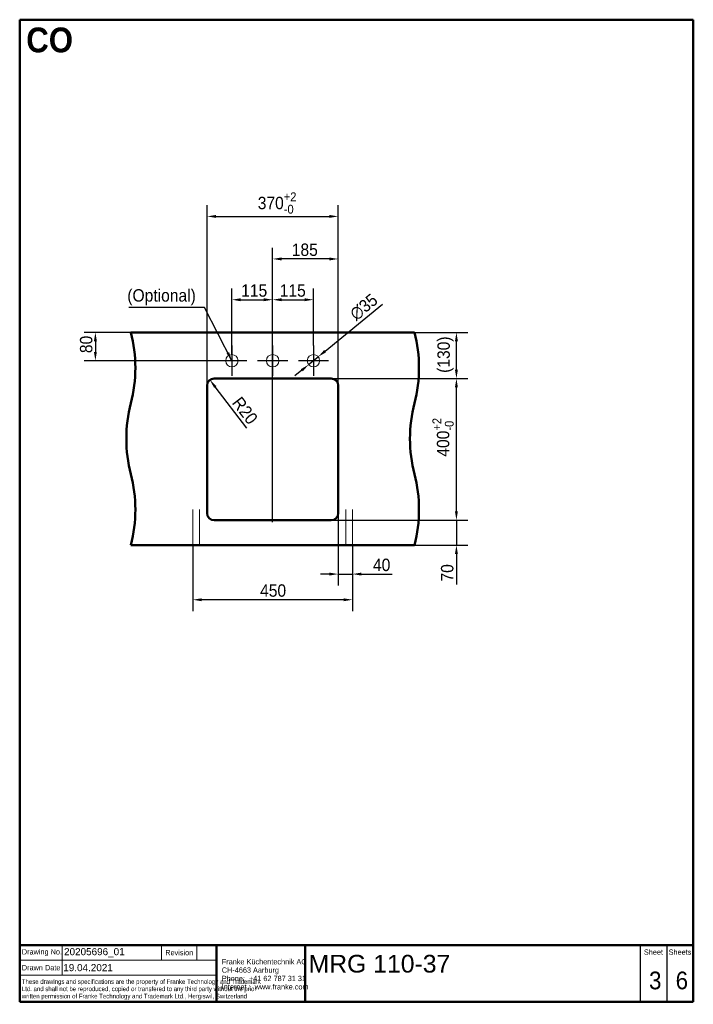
# Model space of a CAD drawing. Header units: millimetres. Extents: x 100 to 2000, y 93 to 2870.
import ezdxf
from ezdxf.enums import TextEntityAlignment as Align

# ---------------------------------------------------------------- set-up
doc = ezdxf.new("R2010")
doc.units = ezdxf.units.MM
doc.header["$LTSCALE"] = 10
for name, color, linetype, lineweight in [('Center Mark(ISO)', 7, 'Continuous', 25), ('Centerline(ISO)', 7, 'Continuous', 25), ('Dimensions(ISO)', 7, 'Continuous', 25), ('Sketch Geometry(DIN)', 7, 'Continuous', 50), ('Sketch Geometry(ISO)', 7, 'Continuous', 50), ('Symbole(DIN)', 7, 'Continuous', 25), ('Symbols(ISO)', 7, 'Continuous', 25), ('Visible Edges(ISO)', 7, 'Continuous', 50)]:
    doc.layers.add(name, color=color, linetype=linetype, lineweight=lineweight)
doc.styles.add('Text Style20', font='arial.ttf')
doc.styles.add('Text Style40', font='arial.ttf')
doc.styles.add('Text Style9', font='arial.ttf')
doc.styles.add('Text_3.5mm', font='arial.ttf', dxfattribs={"width": 0.9})
doc.styles.add('Text_5.0mm', font='arial.ttf', dxfattribs={"width": 0.9})
doc.styles.add('Text__1.3mm', font='arial.ttf', dxfattribs={"width": 0.9})
doc.styles.add('Text__1.5mm', font='arial.ttf', dxfattribs={"width": 0.9})
doc.styles.add('Text__3.5mm', font='arial.ttf', dxfattribs={"width": 0.9})
doc.styles.add('Text__5.0mm', font='arial.ttf', dxfattribs={"width": 0.9})
doc.dimstyles.new('KS-STANDARD', dxfattribs={"dimscale": 10, "dimtxt": 3.5, "dimasz": 2.5, "dimexe": 3.175, "dimexo": 0, "dimgap": 0.8, "dimtad": 1, "dimdec": 1, "dimrnd": 1e-08, "dimtxsty": 'Text_3.5mm', "dimcen": 0.09, "dimdle": 10, "dimclrd": 7, "dimclre": 7, "dimclrt": 7, "dimadec": 0, "dimazin": 2, "dimtfac": 0.714286, "dimtdec": 4, "dimtmove": 0, "dimatfit": 3, "dimfxl": 0, "dimtolj": 1, "dimlwd": 25, "dimlwe": 25, "dimarcsym": 0})
doc.dimstyles.new('KS-STANDARD$7', dxfattribs={"dimscale": 10, "dimtxt": 3.5, "dimasz": 2.5, "dimexe": 3.175, "dimexo": 0, "dimgap": 0.8, "dimtad": 1, "dimdec": 1, "dimrnd": 1e-08, "dimtxsty": 'Text_3.5mm', "dimcen": 0.09, "dimdle": 10, "dimclrd": 7, "dimclre": 7, "dimclrt": 7, "dimadec": 0, "dimazin": 2, "dimtfac": 0.714286, "dimtdec": 4, "dimtmove": 0, "dimatfit": 3, "dimfxl": 0, "dimtolj": 1, "dimlwd": 25, "dimlwe": 25, "dimarcsym": 0})

# ---------------------------------------------------------------- blocks, each defined once
blk = doc.blocks.new('Title Blocks FKT-Marketing')
at = {"layer": 'Sketch Geometry(DIN)', "color": 7, "linetype": 'Continuous', "lineweight": 50}
for p, q in [((97.45, 118.35), (287.45, 118.35)), ((97.45, 118.35), (97.45, 102.35)), ((152.95, 118.35), (152.95, 102.35)), ((177.95, 102.35), (177.95, 118.35)), ((287.45, 102.35), (287.45, 118.35)), ((97.45, 102.35), (287.45, 102.35))]:
    blk.add_line(p, q, dxfattribs=at)
at = {"layer": 'Sketch Geometry(DIN)', "color": 7, "linetype": 'Continuous', "lineweight": 18}
for p, q in [((109.45, 118.35), (109.45, 109.85)), ((137.45, 114.1), (137.45, 118.35)), ((147.45, 114.1), (147.45, 118.35)), ((97.45, 114.1), (152.95, 114.1)), ((97.45, 109.85), (152.95, 109.85))]:
    blk.add_line(p, q, dxfattribs=at)
at = {"layer": 'Sketch Geometry(DIN)', "color": 7, "linetype": 'Continuous', "lineweight": 25}
for p, q in [((272.45, 118.35), (272.45, 102.35)), ((279.95, 118.35), (279.95, 102.35))]:
    blk.add_line(p, q, dxfattribs=at)
at = {"layer": 'Symbole(DIN)', "color": 7, "style": 'Text__1.5mm'}
for s, insert, char_height, width, attachment_point in [('\\fArial|b0|i0;Drawing No.', (98.05, 116.22), 1.4986, 15.7321, 4), ('Revision', (142.45, 116.22), 1.499, 13.4705, 5), ('Sheet', (276.2, 116.35), 1.499, 6.6871, 5), ('Sheets', (283.7, 116.35), 1.499, 6.6871, 5), ('Drawn Date', (98.05, 111.97), 1.499, 13.6702, 4)]:
    blk.add_mtext(s, dxfattribs=dict(at, insert=insert, char_height=char_height, width=width, attachment_point=attachment_point))
at = {"layer": 'Symbole(DIN)', "color": 7, "attachment_point": 4, "line_spacing_factor": 0.944221}
for s, insert, char_height, width, style in [('\\fArial|b0|i0;{\\H1.4986;Franke Küchentechnik AG\\PCH-4663 Aarburg\\PPhone:  +41 62 787 31 31\\PInternet :  www.franke.com}', (154.45, 110.11), 1.4986, 34.1835, 'Text__3.5mm'), ('\\fArial|b0|i0;\\W0.75;These drawings and specifications are the property of Franke Technology and Trademark Ltd. and shall not be reproduced, copied or transfered to any third party without the prior written permission of Franke Technology and Trademark Ltd., Hergiswil, Switzerland', (98.05, 105.81), 1.3, 54.5435, 'Text__1.3mm')]:
    blk.add_mtext(s, dxfattribs=dict(at, insert=insert, char_height=char_height, width=width, style=style))
at = {"layer": 'Symbole(DIN)', "color": 7}
for tag, p, height, style in [('Document_Number_001', (109.96, 115.5), 2, 'Text Style40'), ('Title_001', (178.93, 110.6), 5, 'Text Style20'), ('Drawn_Date_001', (109.74, 110.99), 2, 'Text Style40')]:
    blk.add_attdef(tag, p, '', height=height, dxfattribs=dict(at, style=style))
at = {"layer": 'Symbole(DIN)', "color": 7, "style": 'Text Style40'}
blk.add_attdef('Revision_Index_1', text='', height=2, dxfattribs=at).set_placement((150.2, 116.22), align=Align.MIDDLE_CENTER)
at = {"layer": 'Symbole(DIN)', "color": 7, "style": 'Text__5.0mm', "width": 0.9}
for tag, p in [('Sheet_number_001', (274.96, 105.88)), ('Number_of_sheets_001', (282.47, 105.88))]:
    blk.add_attdef(tag, p, '', height=5, dxfattribs=at)
at = {"layer": 'Symbole(DIN)', "color": 7, "style": 'Text Style9'}
blk.add_attdef('Auxiliary_Remark1', text='', height=3.5, dxfattribs=at).set_placement((179.45, 105.85), align=Align.MIDDLE_LEFT)
blk = doc.blocks.new('Borders Marketing Border')
at = {"layer": 'Sketch Geometry(ISO)'}
for p, q in [((10, 287), (200, 287)), ((10, 10), (10, 287)), ((200, 287), (200, 10)), ((200, 10), (10, 10))]:
    blk.add_line(p, q, dxfattribs=at)
blk = doc.blocks.new('*D6')
at = {"layer": 'Defpoints', "color": 0, "linetype": 'Continuous'}
for p in [(998.5, 1478.2), (1038.5, 1388.2), (998.5, 1306.4)]:
    blk.add_point(p, dxfattribs=at)
at = {"layer": 'Dimensions(ISO)', "color": 7, "linetype": 'Continuous', "lineweight": 25}
for p, q in [((998.5, 1478.2), (998.5, 1274.6)), ((1038.5, 1388.2), (1038.5, 1274.6)), ((973.5, 1306.4), (948.5, 1306.4)), ((998.5, 1306.4), (1038.5, 1306.4)), ((1063.5, 1306.4), (1150.8, 1306.4))]:
    blk.add_line(p, q, dxfattribs=at)
at = {"layer": 'Dimensions(ISO)', "color": 7, "linetype": 'Continuous'}
for points in [[(973.5, 1310.5), (973.5, 1302.2), (998.5, 1306.4)], [(1063.5, 1310.5), (1063.5, 1302.2), (1038.5, 1306.4)]]:
    blk.add_solid(points, dxfattribs=at)
at = {"layer": 'Dimensions(ISO)', "color": 7, "linetype": 'Continuous', "lineweight": 25, "insert": (1096.5, 1332.2), "char_height": 35, "attachment_point": 4, "style": 'Text_3.5mm'}
blk.add_mtext('\\A1;40', dxfattribs=at)
blk = doc.blocks.new('*D7')
at = {"layer": 'Defpoints', "color": 0, "linetype": 'Continuous'}
for p in [(588.5, 1388.2), (1038.5, 1388.2), (588.5, 1234)]:
    blk.add_point(p, dxfattribs=at)
at = {"layer": 'Dimensions(ISO)', "color": 7, "linetype": 'Continuous', "lineweight": 25}
for p, q in [((588.5, 1388.2), (588.5, 1202.2)), ((1038.5, 1388.2), (1038.5, 1202.2)), ((1013.5, 1234), (613.5, 1234))]:
    blk.add_line(p, q, dxfattribs=at)
at = {"layer": 'Dimensions(ISO)', "color": 7, "linetype": 'Continuous'}
for points in [[(613.5, 1238.1), (613.5, 1229.8), (588.5, 1234)], [(1013.5, 1238.1), (1013.5, 1229.8), (1038.5, 1234)]]:
    blk.add_solid(points, dxfattribs=at)
at = {"layer": 'Dimensions(ISO)', "color": 7, "linetype": 'Continuous', "lineweight": 25, "insert": (778.1, 1259.8), "char_height": 35, "attachment_point": 4, "style": 'Text_3.5mm'}
blk.add_mtext('\\A1;450', dxfattribs=at)
blk = doc.blocks.new('*D8')
at = {"layer": 'Defpoints', "color": 0, "linetype": 'Continuous'}
for p in [(978.5, 1458.2), (1331.8, 1458.2), (1213.5, 1388.2)]:
    blk.add_point(p, dxfattribs=at)
at = {"layer": 'Dimensions(ISO)', "color": 7, "linetype": 'Continuous', "lineweight": 25}
for p, q in [((1331.8, 1483.2), (1331.8, 1508.2)), ((978.5, 1458.2), (1363.6, 1458.2)), ((1331.8, 1458.2), (1331.8, 1388.2)), ((1213.5, 1388.2), (1363.6, 1388.2)), ((1331.8, 1363.2), (1331.8, 1277.4))]:
    blk.add_line(p, q, dxfattribs=at)
at = {"layer": 'Dimensions(ISO)', "color": 7, "linetype": 'Continuous'}
for points in [[(1327.7, 1483.2), (1336, 1483.2), (1331.8, 1458.2)], [(1327.7, 1363.2), (1336, 1363.2), (1331.8, 1388.2)]]:
    blk.add_solid(points, dxfattribs=at)
at = {"layer": 'Dimensions(ISO)', "color": 7, "linetype": 'Continuous', "lineweight": 25, "insert": (1306, 1285.4), "char_height": 35, "attachment_point": 4, "rotation": 90, "style": 'Text_3.5mm'}
blk.add_mtext('\\A1;70', dxfattribs=at)
blk = doc.blocks.new('*D9')
at = {"layer": 'Defpoints', "color": 0, "linetype": 'Continuous'}
for p in [(1213.5, 1988.2), (1331.8, 1988.2), (978.5, 1858.2)]:
    blk.add_point(p, dxfattribs=at)
at = {"layer": 'Dimensions(ISO)', "color": 7, "linetype": 'Continuous', "lineweight": 25}
for p, q in [((1213.5, 1988.2), (1363.6, 1988.2)), ((1331.8, 1883.2), (1331.8, 1963.2)), ((978.5, 1858.2), (1363.6, 1858.2))]:
    blk.add_line(p, q, dxfattribs=at)
at = {"layer": 'Dimensions(ISO)', "color": 7, "linetype": 'Continuous'}
for points in [[(1327.7, 1963.2), (1336, 1963.2), (1331.8, 1988.2)], [(1327.7, 1883.2), (1336, 1883.2), (1331.8, 1858.2)]]:
    blk.add_solid(points, dxfattribs=at)
at = {"layer": 'Dimensions(ISO)', "color": 7, "linetype": 'Continuous', "lineweight": 25, "insert": (1300.9, 1873.9), "char_height": 35, "attachment_point": 4, "rotation": 90, "style": 'Text_3.5mm'}
blk.add_mtext('\\A1;(130)', dxfattribs=at)
blk = doc.blocks.new('*D10')
at = {"layer": 'Defpoints', "color": 0, "linetype": 'Continuous'}
for p in [(978.5, 1858.2), (1331.8, 1858.2), (978.5, 1458.2)]:
    blk.add_point(p, dxfattribs=at)
at = {"layer": 'Dimensions(ISO)', "color": 7, "linetype": 'Continuous', "lineweight": 25}
for p, q in [((978.5, 1858.2), (1363.6, 1858.2)), ((1331.8, 1483.2), (1331.8, 1833.2)), ((978.5, 1458.2), (1363.6, 1458.2))]:
    blk.add_line(p, q, dxfattribs=at)
at = {"layer": 'Dimensions(ISO)', "color": 7, "linetype": 'Continuous'}
for points in [[(1327.7, 1833.2), (1336, 1833.2), (1331.8, 1858.2)], [(1327.7, 1483.2), (1336, 1483.2), (1331.8, 1458.2)]]:
    blk.add_solid(points, dxfattribs=at)
at = {"layer": 'Dimensions(ISO)', "color": 7, "linetype": 'Continuous', "lineweight": 25, "insert": (1294.1, 1637.5), "char_height": 35, "attachment_point": 4, "rotation": 90, "style": 'Text_3.5mm'}
blk.add_mtext('\\A1;400{\\H25.000001;\\S+2^ -0;}', dxfattribs=at)
blk = doc.blocks.new('*D11')
at = {"layer": 'Defpoints', "color": 0, "linetype": 'Continuous'}
for p in [(998.5, 2315.2), (628.5, 1838.2), (998.5, 1838.2)]:
    blk.add_point(p, dxfattribs=at)
at = {"layer": 'Dimensions(ISO)', "color": 7, "linetype": 'Continuous', "lineweight": 25}
for p, q in [((628.5, 1838.2), (628.5, 2346.9)), ((998.5, 1838.2), (998.5, 2346.9)), ((653.5, 2315.2), (973.5, 2315.2))]:
    blk.add_line(p, q, dxfattribs=at)
at = {"layer": 'Dimensions(ISO)', "color": 7, "linetype": 'Continuous'}
for points in [[(653.5, 2319.3), (653.5, 2311), (628.5, 2315.2)], [(973.5, 2319.3), (973.5, 2311), (998.5, 2315.2)]]:
    blk.add_solid(points, dxfattribs=at)
at = {"layer": 'Dimensions(ISO)', "color": 7, "linetype": 'Continuous', "lineweight": 25, "insert": (771.4, 2353), "char_height": 35, "attachment_point": 4, "style": 'Text_3.5mm'}
blk.add_mtext('\\A1;370{\\H25.000001;\\S+2^ -0;}', dxfattribs=at)
blk = doc.blocks.new('*D12')
at = {"layer": 'Defpoints', "color": 0, "linetype": 'Continuous'}
for p in [(636.4, 1854), (648.5, 1838.2)]:
    blk.add_point(p, dxfattribs=at)
at = {"layer": 'Dimensions(ISO)', "color": 7, "linetype": 'Continuous', "lineweight": 25}
blk.add_line((740.9, 1717.8), (651.6, 1834.2), dxfattribs=at)
at = {"layer": 'Dimensions(ISO)', "color": 7, "linetype": 'Continuous'}
blk.add_solid([(654.9, 1836.7), (648.3, 1831.7), (636.4, 1854)], dxfattribs=at)
at = {"layer": 'Dimensions(ISO)', "color": 7, "linetype": 'Continuous', "lineweight": 25, "insert": (710.8, 1799.5), "char_height": 35, "attachment_point": 4, "rotation": 307.4935, "style": 'Text_3.5mm'}
blk.add_mtext('\\A1;R20', dxfattribs=at)
blk = doc.blocks.new('*D13')
at = {"layer": 'Defpoints', "color": 0, "linetype": 'Continuous'}
for p in [(813.5, 2195.2), (813.5, 1863.2), (998.5, 1838.2)]:
    blk.add_point(p, dxfattribs=at)
at = {"layer": 'Dimensions(ISO)', "color": 7, "linetype": 'Continuous', "lineweight": 25}
for p, q in [((813.5, 1863.2), (813.5, 2226.9)), ((998.5, 1838.2), (998.5, 2226.9)), ((973.5, 2195.2), (838.5, 2195.2))]:
    blk.add_line(p, q, dxfattribs=at)
at = {"layer": 'Dimensions(ISO)', "color": 7, "linetype": 'Continuous'}
for points in [[(838.5, 2199.3), (838.5, 2191), (813.5, 2195.2)], [(973.5, 2199.3), (973.5, 2191), (998.5, 2195.2)]]:
    blk.add_solid(points, dxfattribs=at)
at = {"layer": 'Dimensions(ISO)', "color": 7, "linetype": 'Continuous', "lineweight": 25, "insert": (867.5, 2221), "char_height": 35, "attachment_point": 4, "style": 'Text_3.5mm'}
blk.add_mtext('\\A1;185', dxfattribs=at)
blk = doc.blocks.new('*D14')
at = {"layer": 'Defpoints', "color": 0, "linetype": 'Continuous'}
for p in [(928.5, 2080.2), (928.5, 1950.7), (813.5, 1863.2)]:
    blk.add_point(p, dxfattribs=at)
at = {"layer": 'Dimensions(ISO)', "color": 7, "linetype": 'Continuous', "lineweight": 25}
for p, q in [((813.5, 1863.2), (813.5, 2111.9)), ((928.5, 1950.7), (928.5, 2111.9)), ((838.5, 2080.2), (903.5, 2080.2))]:
    blk.add_line(p, q, dxfattribs=at)
at = {"layer": 'Dimensions(ISO)', "color": 7, "linetype": 'Continuous'}
for points in [[(838.5, 2084.3), (838.5, 2076), (813.5, 2080.2)], [(903.5, 2084.3), (903.5, 2076), (928.5, 2080.2)]]:
    blk.add_solid(points, dxfattribs=at)
at = {"layer": 'Dimensions(ISO)', "color": 7, "linetype": 'Continuous', "lineweight": 25, "insert": (833.5, 2106), "char_height": 35, "attachment_point": 4, "style": 'Text_3.5mm'}
blk.add_mtext('\\A1;115', dxfattribs=at)
blk = doc.blocks.new('*D15')
at = {"layer": 'Defpoints', "color": 0, "linetype": 'Continuous'}
for p in [(813.5, 2080.2), (698.5, 1925.7), (813.5, 1863.2)]:
    blk.add_point(p, dxfattribs=at)
at = {"layer": 'Dimensions(ISO)', "color": 7, "linetype": 'Continuous', "lineweight": 25}
for p, q in [((698.5, 1925.7), (698.5, 2111.9)), ((813.5, 1863.2), (813.5, 2111.9)), ((723.5, 2080.2), (788.5, 2080.2))]:
    blk.add_line(p, q, dxfattribs=at)
at = {"layer": 'Dimensions(ISO)', "color": 7, "linetype": 'Continuous'}
for points in [[(723.5, 2084.3), (723.5, 2076), (698.5, 2080.2)], [(788.5, 2084.3), (788.5, 2076), (813.5, 2080.2)]]:
    blk.add_solid(points, dxfattribs=at)
at = {"layer": 'Dimensions(ISO)', "color": 7, "linetype": 'Continuous', "lineweight": 25, "insert": (724.8, 2106), "char_height": 35, "attachment_point": 4, "style": 'Text_3.5mm'}
blk.add_mtext('\\A1;115', dxfattribs=at)
blk = doc.blocks.new('*D16')
at = {"layer": 'Defpoints', "color": 0, "linetype": 'Continuous'}
for p in [(413.5, 1988.2), (313.5, 1908.2), (698.5, 1908.2)]:
    blk.add_point(p, dxfattribs=at)
at = {"layer": 'Dimensions(ISO)', "color": 7, "linetype": 'Continuous', "lineweight": 25}
for p, q in [((413.5, 1988.2), (281.8, 1988.2)), ((313.5, 1963.2), (313.5, 1933.2)), ((698.5, 1908.2), (281.8, 1908.2))]:
    blk.add_line(p, q, dxfattribs=at)
at = {"layer": 'Dimensions(ISO)', "color": 7, "linetype": 'Continuous'}
for points in [[(309.4, 1963.2), (317.7, 1963.2), (313.5, 1988.2)], [(309.4, 1933.2), (317.7, 1933.2), (313.5, 1908.2)]]:
    blk.add_solid(points, dxfattribs=at)
at = {"layer": 'Dimensions(ISO)', "color": 7, "linetype": 'Continuous', "lineweight": 25, "insert": (287.7, 1929.6), "char_height": 35, "attachment_point": 4, "rotation": 90, "style": 'Text_3.5mm'}
blk.add_mtext('\\A1;80', dxfattribs=at)
blk = doc.blocks.new('*D17')
at = {"layer": 'Defpoints', "color": 0, "linetype": 'Continuous'}
for p in [(942.1, 1919.3), (915, 1897.1)]:
    blk.add_point(p, dxfattribs=at)
at = {"layer": 'Dimensions(ISO)', "color": 7, "linetype": 'Continuous', "lineweight": 25}
for p, q in [((961.4, 1935.1), (1123.3, 2067.9)), ((915, 1897.1), (942.1, 1919.3)), ((895.7, 1881.2), (876.3, 1865.4))]:
    blk.add_line(p, q, dxfattribs=at)
at = {"layer": 'Dimensions(ISO)', "color": 7, "linetype": 'Continuous'}
for points in [[(958.7, 1938.3), (964, 1931.9), (942.1, 1919.3)], [(893, 1884.4), (898.3, 1878), (915, 1897.1)]]:
    blk.add_solid(points, dxfattribs=at)
at = {"layer": 'Dimensions(ISO)', "color": 7, "linetype": 'Continuous', "lineweight": 25, "insert": (1038.5, 2033.1), "char_height": 35, "attachment_point": 4, "rotation": 39.3626, "style": 'Text_3.5mm'}
blk.add_mtext('\\A1;∅35', dxfattribs=at)

msp = doc.modelspace()

# ---------------------------------------------------------------- linework, layer by layer
at = {"layer": 'Center Mark(ISO)', "linetype": 'Continuous'}
for p, q in [((698.524, 1950.668), (698.524, 1865.668)), ((813.524, 1950.668), (813.524, 1865.668)), ((928.524, 1950.668), (928.524, 1865.668)), ((741.024, 1908.168), (656.024, 1908.168)), ((856.024, 1908.168), (771.024, 1908.168)), ((971.024, 1908.168), (886.024, 1908.168))]:
    msp.add_line(p, q, dxfattribs=at)
at = {"layer": 'Centerline(ISO)', "linetype": 'Continuous'}
msp.add_line((813.524, 1453.168), (813.524, 1863.168), dxfattribs=at)
at = {"layer": 'Sketch Geometry(ISO)', "linetype": 'Continuous', "lineweight": 18}
for p, q in [((588.524, 1388.168), (588.524, 1488.168)), ((607.524, 1388.168), (607.524, 1488.168)), ((1019.524, 1388.168), (1019.524, 1488.168)), ((1038.524, 1388.168), (1038.524, 1488.168))]:
    msp.add_line(p, q, dxfattribs=at)
for centre in [(698.524, 1908.168), (813.524, 1908.168), (928.524, 1908.168)]:
    msp.add_circle(centre, 17.5, dxfattribs=at)
at = {"layer": 'Visible Edges(ISO)'}
for p, q in [((413.524, 1988.168), (1213.524, 1988.168)), ((628.524, 1478.168), (628.524, 1838.168)), ((648.524, 1858.168), (978.524, 1858.168)), ((998.524, 1838.168), (998.524, 1478.168)), ((978.524, 1458.168), (648.524, 1458.168)), ((413.524, 1388.168), (1213.524, 1388.168))]:
    msp.add_line(p, q, dxfattribs=at)
for centre, radius, start, end in [((26.226, 1888.168), 400, 345.522488, 14.477512), ((826.226, 1888.168), 400, 345.522488, 14.477512), ((648.524, 1838.168), 20, 90, 180), ((978.524, 1838.168), 20, 0, 90), ((800.823, 1688.168), 400, 165.522488, 194.477512), ((1600.823, 1688.168), 400, 165.522488, 194.477512), ((26.226, 1488.168), 400, 345.522488, 14.477512), ((826.226, 1488.168), 400, 345.522488, 14.477512), ((648.524, 1478.168), 20, 180, 270), ((978.524, 1478.168), 20, 270, 0)]:
    msp.add_arc(centre, radius, start, end, dxfattribs=at)

# ---------------------------------------------------------------- block references
at = {"xscale": 10, "yscale": 10, "zscale": 10}
msp.add_blockref('Borders Marketing Border', (0, 0), dxfattribs=at)
msp.add_blockref('Title Blocks FKT-Marketing', (-874.458, -923.483), dxfattribs=at).add_auto_attribs({'Title_001': 'MRG 110-37', 'Document_Number_001': '20205696_01', 'Drawn_Date_001': '19.04.2021', 'Sheet_number_001': '3', 'Number_of_sheets_001': '6'})

# ---------------------------------------------------------------- texts
at = {"layer": 'Symbols(ISO)', "color": 7}
for s, insert, char_height, width, attachment_point, style in [('\\fArial|b1|i0;{\\H70.0000;CO}', (118.491, 2812.407), 70, 131.9436, 4, 'Text_5.0mm'), ('\\fArial|b0|i0;(Optional)', (403.562, 2064.372), 35, 193.11358, 7, 'Text_3.5mm')]:
    msp.add_mtext(s, dxfattribs=dict(at, insert=insert, char_height=char_height, width=width, attachment_point=attachment_point, style=style))

# ---------------------------------------------------------------- dimensions: what is measured, and where the dimension line sits
at = {"layer": 'Dimensions(ISO)', "color": 7, "linetype": 'Continuous', "lineweight": 25}
for base, p1, p2, override, picture, middle in [((998.524, 2315.168), (628.524, 1838.168), (998.524, 1838.168), {"dimgap": 0.8, "dimdec": 0, "dimtol": 1, "dimlim": 0, "dimtp": 2, "dimtm": 1e-09, "dimtdec": 4, "dimtofl": 0, "dimatfit": 1}, '*D11', (823.424, 2315.168)), ((813.524, 2080.168), (698.524, 1925.668), (813.524, 1863.168), {"dimgap": 0.8, "dimdec": 1, "dimtol": 0, "dimlim": 0, "dimtp": 0, "dimtm": 0, "dimtdec": 4, "dimtofl": 0, "dimatfit": 1}, '*D15', (758.23, 2080.168)), ((588.524, 1233.954), (1038.524, 1388.168), (588.524, 1388.168), {"dimgap": 0.8, "dimdec": 1, "dimtol": 0, "dimlim": 0, "dimtp": 0, "dimtm": 0, "dimtdec": 4, "dimtofl": 0, "dimatfit": 1}, '*D7', (813.524, 1233.954))]:
    dim = msp.add_linear_dim(base=base, p1=p1, p2=p2, dimstyle='KS-STANDARD', override=override, dxfattribs=at)
    dim.commit()
    dim.dimension.update_dxf_attribs({"geometry": picture, "text_midpoint": middle, "dimtype": 160})
for base, p1, p2, angle, override, picture, middle in [((813.524, 2195.168), (998.524, 1838.168), (813.524, 1863.168), 180, {"dimgap": 0.8, "dimdec": 1, "dimtol": 0, "dimlim": 0, "dimtp": 0, "dimtm": 0, "dimtdec": 4, "dimtofl": 0, "dimatfit": 1}, '*D13', (900.924, 2195.168)), ((928.524, 2080.168), (813.524, 1863.168), (928.524, 1950.668), 180, {"dimgap": 0.8, "dimdec": 1, "dimtol": 0, "dimlim": 0, "dimtp": 0, "dimtm": 0, "dimtdec": 4, "dimtofl": 0, "dimatfit": 1}, '*D14', (866.924, 2080.168)), ((313.524, 1908.168), (413.524, 1988.168), (698.524, 1908.168), 90, {"dimgap": 0.8, "dimdec": 1, "dimtol": 0, "dimlim": 0, "dimtp": 0, "dimtm": 0, "dimtdec": 4, "dimtofl": 0, "dimatfit": 1}, '*D16', (313.524, 1952.168)), ((1331.831, 1858.168), (978.524, 1458.168), (978.524, 1858.168), 90, {"dimgap": 0.8, "dimdec": 1, "dimtol": 1, "dimlim": 0, "dimtp": 2, "dimtm": 1e-09, "dimtdec": 4, "dimtofl": 0, "dimatfit": 1}, '*D10', (1331.831, 1690.168)), ((1331.831, 1458.168), (1213.524, 1388.168), (978.524, 1458.168), 90, {"dimgap": 0.8, "dimdec": 1, "dimtol": 0, "dimlim": 0, "dimtp": 0, "dimtm": 0, "dimtdec": 4, "dimtofl": 1, "dimatfit": 1}, '*D8', (1331.831, 1307.789)), ((998.524, 1306.354), (1038.524, 1388.168), (998.524, 1478.168), 180, {"dimgap": 0.8, "dimdec": 0, "dimtol": 0, "dimlim": 0, "dimtp": 0, "dimtm": 0, "dimtdec": 4, "dimtofl": 1, "dimatfit": 1}, '*D6', (1119.666, 1306.354))]:
    dim = msp.add_linear_dim(base=base, p1=p1, p2=p2, angle=angle, dimstyle='KS-STANDARD', override=override, dxfattribs=at)
    dim.commit()
    dim.dimension.update_dxf_attribs({"geometry": picture, "text_midpoint": middle, "dimtype": 160})
dim = msp.add_diameter_dim_2p(p1=(914.994, 1897.069), p2=(942.054, 1919.267), dimstyle='KS-STANDARD', override={"dimgap": 0.8, "dimdec": 1, "dimlfac": 1, "dimtol": 0, "dimlim": 0, "dimtp": 0, "dimtm": 0, "dimtdec": 4, "dimatfit": 2}, dxfattribs=at)
dim.commit()
dim.dimension.update_dxf_attribs({"geometry": '*D17', "text_midpoint": (1086.288, 2037.584), "dimtype": 163})
dim = msp.add_linear_dim(base=(1331.831, 1988.168), p1=(978.524, 1858.168), p2=(1213.524, 1988.168), angle=90, text='(<>)', dimstyle='KS-STANDARD', override={"dimgap": 0.8, "dimdec": 1, "dimtol": 0, "dimlim": 0, "dimtp": 0, "dimtm": 0, "dimtdec": 4, "dimtofl": 0, "dimatfit": 1}, dxfattribs=at)
dim.commit()
dim.dimension.update_dxf_attribs({"geometry": '*D9', "text_midpoint": (1331.831, 1923.168), "dimtype": 160})
dim = msp.add_radius_dim(center=(648.524, 1838.168), mpoint=(636.351, 1854.036), dimstyle='KS-STANDARD', override={"dimgap": 0.8, "dimdec": 1, "dimlfac": 1, "dimcen": 0, "dimtol": 0, "dimlim": 0, "dimtp": 0, "dimtm": 0, "dimtdec": 4, "dimtofl": 0}, dxfattribs=at)
dim.commit()
dim.dimension.update_dxf_attribs({"geometry": '*D12', "text_midpoint": (713.146, 1753.931), "dimtype": 164})

# ---------------------------------------------------------------- leaders
at = {"layer": 'Symbols(ISO)', "color": 7, "linetype": 'Continuous', "lineweight": 25, "annotation_type": 0, "has_hookline": 1, "hookline_direction": 1, "text_width": 188.957}
msp.add_leader([(698.524, 1908.168), (621.675, 2058.539), (596.675, 2058.539)], dimstyle='KS-STANDARD$7', override={"dimgap": 0, "dimtad": 1}, dxfattribs=at)

doc.saveas('drawing.dxf')
